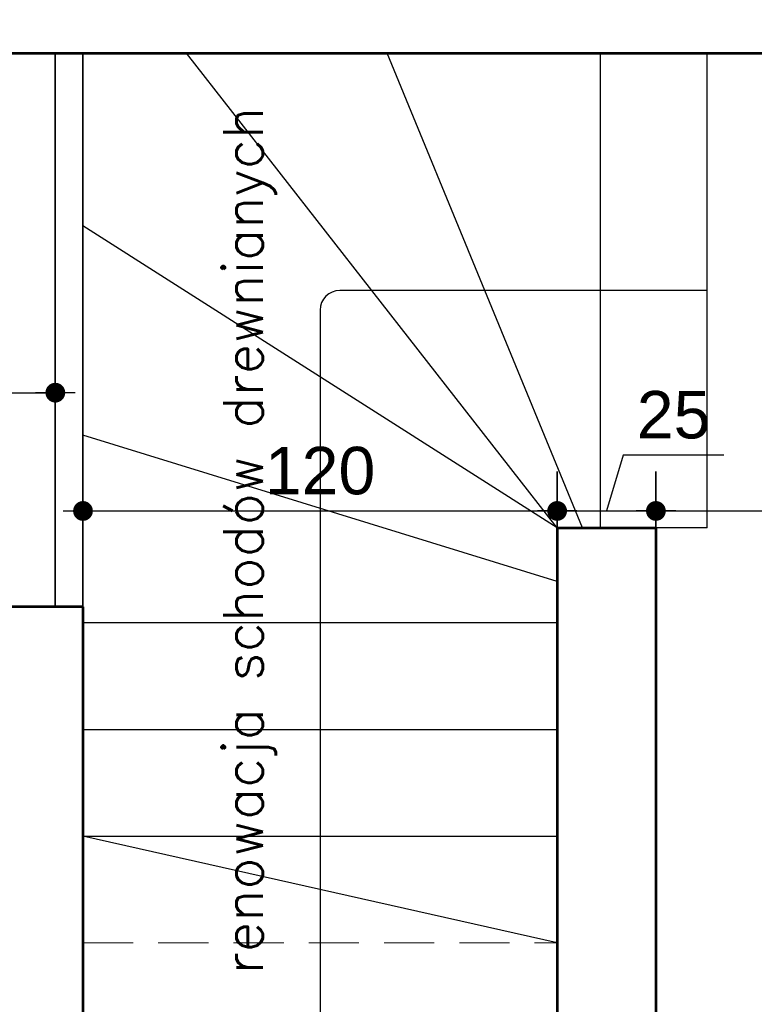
# Model space of a CAD drawing. Header units: millimetres. Extents: x 11979 to 23691, y 12825 to 41978.
# Tile 245 of 256: x 21106 to 21292, y 38086 to 38335. Entities that reach past the tile are written whole.
import ezdxf
from ezdxf.enums import TextEntityAlignment as Align

# ---------------------------------------------------------------- set-up
doc = ezdxf.new("R2010")
doc.units = ezdxf.units.MM
doc.linetypes.add('901', pattern=[0])
doc.linetypes.add('DASHED', pattern=[19.05, 12.7, -6.35])
for name, color, linetype in [('-LI-WIDOK', 2, 'Continuous'), ('-WYMIAR', 8, 'Continuous'), ('PROJEKTOWANE', 5, 'Continuous')]:
    doc.layers.add(name, color=color, linetype=linetype)
for name, color, linetype, lineweight in [('-ŚCIANY DZIAŁOWE', 3, 'Continuous', 35), ('-ŚCIANY NOŚNE', 4, 'Continuous', 53), ('CIENKA', 1, '901', 18), ('CIENKA - OPISY', 2, 'Continuous', 25)]:
    doc.layers.add(name, color=color, linetype=linetype, lineweight=lineweight)
doc.styles.add('SIMPLEX', font='simplex')
doc.styles.get("Standard").update_dxf_attribs({"font": 'arial.ttf'})
doc.dimstyles.new('CZA-KROPKA-50', dxfattribs={"dimtxt": 12, "dimasz": 1, "dimexe": 2, "dimexo": 25, "dimgap": 4, "dimtad": 1, "dimdec": 1, "dimrnd": 0.5, "dimzin": 9, "dimdsep": 46, "dimtxsty": 'Standard', "dimblk": 'CZA-KROPKA', "dimblk1": 'CZA-KROPKA', "dimblk2": 'CZA-KROPKA', "dimsah": 1, "dimcen": -20, "dimse1": 1, "dimse2": 1, "dimclrd": 8, "dimclre": 8, "dimclrt": 9, "dimadec": 0, "dimazin": 0, "dimtfac": 1, "dimtdec": 1, "dimtmove": 1, "dimatfit": 3, "dimldrblk": 'CZA-KROPKA', "dimfxl": 1, "dimtolj": 1, "dimtzin": 9, "dimarcsym": 0})

# ---------------------------------------------------------------- blocks, each defined once
blk = doc.blocks.new('CZA-KROPKA')
at = {"layer": '-WYMIAR', "linetype": 'ByBlock'}
for p, q in [((0, 10), (0, -10)), ((5, 0), (-5, 0))]:
    blk.add_line(p, q, dxfattribs=at)
at = {"layer": '-WYMIAR', "linetype": 'ByBlock', "const_width": 2.5}
blk.add_lwpolyline([(-1.25, 0, 1), (1.25, 0, 1)], format="xyb", close=True, dxfattribs=at)
blk = doc.blocks.new('*D1434')
at = {"layer": '-LI-WIDOK', "color": 8, "lineweight": -2}
blk.add_line((22263.24, 39201.65), (22263.24, 37781.65), dxfattribs=at)
at = {"layer": 'Defpoints', "color": 0}
for p in [(20999.74, 39202.65), (22109.27, 37780.65), (22263.24, 37780.65)]:
    blk.add_point(p, dxfattribs=at)
at = {"layer": '-LI-WIDOK', "color": 8, "lineweight": -2}
for p, rotation in [((22263.24, 39202.65), 90), ((22263.24, 37780.65), 270)]:
    blk.add_blockref('CZA-KROPKA', p, dxfattribs=dict(at, rotation=rotation))
at = {"layer": '-LI-WIDOK', "color": 9, "insert": (22253.21, 38491.65), "char_height": 12, "attachment_point": 5, "rotation": 90}
blk.add_mtext('\\A1;1422', dxfattribs=at)
blk = doc.blocks.new('*D1459')
at = {"layer": '-LI-WIDOK', "color": 8, "lineweight": -2}
blk.add_line((21123.27, 38210.9), (21241.27, 38210.9), dxfattribs=at)
at = {"layer": 'Defpoints', "color": 0}
for p in [(21242.27, 38210.9), (21122.27, 38186.65), (21242.27, 38182.65)]:
    blk.add_point(p, dxfattribs=at)
at = {"layer": '-LI-WIDOK', "color": 8, "lineweight": -2, "rotation": 180}
blk.add_blockref('CZA-KROPKA', (21122.27, 38210.9), dxfattribs=at)
at = {"layer": '-LI-WIDOK', "color": 8, "lineweight": -2}
blk.add_blockref('CZA-KROPKA', (21242.27, 38210.9), dxfattribs=at)
at = {"layer": '-LI-WIDOK', "color": 9, "insert": (21182.27, 38221.03), "char_height": 12, "attachment_point": 5}
blk.add_mtext('\\A1;120', dxfattribs=at)
blk = doc.blocks.new('*D1460')
at = {"layer": '-LI-WIDOK', "color": 8, "lineweight": -2}
for p, q in [((21259.01, 38225.03), (21254.77, 38210.9)), ((21284.49, 38225.03), (21259.01, 38225.03)), ((21243.27, 38210.9), (21266.27, 38210.9))]:
    blk.add_line(p, q, dxfattribs=at)
at = {"layer": 'Defpoints', "color": 0}
for p in [(21267.27, 38210.9), (21242.27, 38206.65), (21267.27, 38206.65)]:
    blk.add_point(p, dxfattribs=at)
at = {"layer": '-LI-WIDOK', "color": 8, "lineweight": -2, "rotation": 180}
blk.add_blockref('CZA-KROPKA', (21242.27, 38210.9), dxfattribs=at)
at = {"layer": '-LI-WIDOK', "color": 8, "lineweight": -2}
blk.add_blockref('CZA-KROPKA', (21267.27, 38210.9), dxfattribs=at)
at = {"layer": '-LI-WIDOK', "color": 9, "insert": (21271.75, 38235.16), "char_height": 12, "attachment_point": 5}
blk.add_mtext('\\A1;25', dxfattribs=at)
blk = doc.blocks.new('*D1461')
at = {"layer": '-LI-WIDOK', "color": 8, "lineweight": -2}
blk.add_line((21268.27, 38210.9), (21545.27, 38210.9), dxfattribs=at)
at = {"layer": 'Defpoints', "color": 0}
for p in [(21546.27, 38210.9), (21267.27, 38206.65), (21546.27, 38204.01)]:
    blk.add_point(p, dxfattribs=at)
at = {"layer": '-LI-WIDOK', "color": 8, "lineweight": -2, "rotation": 180}
blk.add_blockref('CZA-KROPKA', (21267.27, 38210.9), dxfattribs=at)
at = {"layer": '-LI-WIDOK', "color": 8, "lineweight": -2}
blk.add_blockref('CZA-KROPKA', (21546.27, 38210.9), dxfattribs=at)
at = {"layer": '-LI-WIDOK', "color": 9, "insert": (21406.77, 38221.03), "char_height": 12, "attachment_point": 5}
blk.add_mtext('\\A1;279', dxfattribs=at)
blk = doc.blocks.new('*D1474')
at = {"layer": 'Defpoints', "color": 0}
for p in [(21115.27, 38326.65), (20959.27, 38302.65), (21115.27, 38240.81)]:
    blk.add_point(p, dxfattribs=at)
at = {"layer": 'PROJEKTOWANE', "color": 8, "lineweight": -2}
blk.add_line((20960.27, 38240.81), (21114.27, 38240.81), dxfattribs=at)
at = {"layer": 'PROJEKTOWANE', "color": 8, "lineweight": -2, "rotation": 180}
blk.add_blockref('CZA-KROPKA', (20959.27, 38240.81), dxfattribs=at)
at = {"layer": 'PROJEKTOWANE', "color": 8, "lineweight": -2}
blk.add_blockref('CZA-KROPKA', (21115.27, 38240.81), dxfattribs=at)
at = {"layer": 'PROJEKTOWANE', "color": 9, "insert": (21037.27, 38250.94), "char_height": 12, "attachment_point": 5, "bg_fill": 3, "box_fill_scale": 1.1, "bg_fill_color": 257, "bg_fill_transparency": 0}
blk.add_mtext('\\A1;156', dxfattribs=at)

msp = doc.modelspace()

# ---------------------------------------------------------------- linework, layer by layer
at = {"layer": '-ŚCIANY DZIAŁOWE'}
for p, q in [((21115.27, 38326.65), (21115.27, 38186.65)), ((21122.27, 38326.65), (21122.27, 38186.65))]:
    msp.add_line(p, q, dxfattribs=at)
at = {"layer": '-ŚCIANY NOŚNE'}
for p, q in [((20972.27, 38326.65), (21122.27, 38326.65)), ((21122.27, 38326.65), (21396.18, 38326.65)), ((21242.27, 38206.65), (21242.27, 37928.76)), ((21242.27, 38206.65), (21267.27, 38206.65)), ((21267.27, 38206.65), (21267.27, 37928.76)), ((21122.27, 38186.65), (21097.27, 38186.65)), ((21122.27, 38186.65), (21122.27, 38079.15))]:
    msp.add_line(p, q, dxfattribs=at)
at = {"layer": 'CIENKA', "linetype": 'DASHED'}
msp.add_line((21122.27, 38101.65), (21242.27, 38101.65), dxfattribs=at)
at = {"layer": 'CIENKA - OPISY'}
for p, q in [((21242.27, 38206.65), (21148.43, 38326.65)), ((21248.68, 38206.65), (21199.27, 38326.65)), ((21253.27, 38206.65), (21253.27, 38326.65)), ((21280.27, 38206.65), (21280.27, 38326.65)), ((21242.27, 38206.65), (21122.27, 38282.97)), ((21253.27, 38266.65), (21187.27, 38266.65)), ((21223.97, 38266.65), (21195.35, 38266.65)), ((21280.27, 38266.65), (21253.27, 38266.65)), ((21182.27, 38261.65), (21182.27, 38211.55)), ((21242.27, 38193.04), (21122.27, 38230.07)), ((21182.27, 38211.55), (21182.27, 38182.65)), ((21280.27, 38206.65), (21267.27, 38206.65)), ((21122.27, 38182.65), (21242.27, 38182.65)), ((21182.27, 38182.65), (21182.27, 38128.65)), ((21122.27, 38155.65), (21242.27, 38155.65)), ((21122.27, 38128.65), (21242.27, 38128.65)), ((21242.27, 38101.65), (21122.27, 38128.65)), ((21182.27, 38128.65), (21182.27, 37993.65))]:
    msp.add_line(p, q, dxfattribs=at)
msp.add_arc((21187.27, 38261.65), 5, 90, 180, dxfattribs=at)

# ---------------------------------------------------------------- texts
at = {"layer": 'PROJEKTOWANE', "style": 'SIMPLEX'}
msp.add_text('renowacja schodów drewnianych', height=10, rotation=90, dxfattribs=at).set_placement((21162.76, 38203.44), align=Align.MIDDLE_CENTER)

# ---------------------------------------------------------------- dimensions: what is measured, and where the dimension line sits
at = {"layer": '-LI-WIDOK'}
dim = msp.add_linear_dim(base=(22263.24, 37780.65), p1=(20999.74, 39202.65), p2=(22109.27, 37780.65), angle=90, dimstyle='CZA-KROPKA-50', override={"dimfxl": 0, "dimfxlon": 1}, dxfattribs=at)
dim.commit()
dim.dimension.update_dxf_attribs({"geometry": '*D1434', "text_midpoint": (22253.21, 38491.65)})
for base, p1, p2, picture, middle in [((21267.27, 38210.9), (21242.27, 38206.65), (21267.27, 38206.65), '*D1460', (21263.01, 38235.16)), ((21242.27, 38210.9), (21122.27, 38186.65), (21242.27, 38182.65), '*D1459', (21182.27, 38221.03)), ((21546.27, 38210.9), (21267.27, 38206.65), (21546.27, 38204.01), '*D1461', (21406.77, 38221.03))]:
    dim = msp.add_linear_dim(base=base, p1=p1, p2=p2, dimstyle='CZA-KROPKA-50', override={"dimfxl": 0, "dimfxlon": 1}, dxfattribs=at)
    dim.commit()
    dim.dimension.update_dxf_attribs({"geometry": picture, "text_midpoint": middle})

# ---------------------------------------------------------------- next in the draw order: dimensions: what is measured, and where the dimension line sits
at = {"layer": 'PROJEKTOWANE'}
dim = msp.add_linear_dim(base=(21115.27, 38240.81), p1=(20959.27, 38302.65), p2=(21115.27, 38326.65), dimstyle='CZA-KROPKA-50', override={"dimfxl": 0, "dimfxlon": 1, "dimtfill": 1}, dxfattribs=at)
dim.commit()
dim.dimension.update_dxf_attribs({"geometry": '*D1474', "text_midpoint": (21037.27, 38250.94)})

doc.saveas('drawing.dxf')
